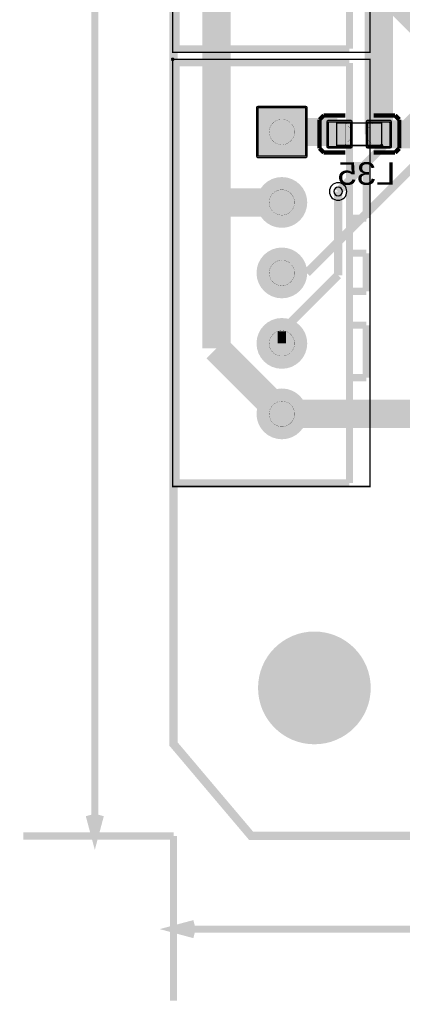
# Model space of a CAD drawing. Header units: millimetres. Extents: x -8 to 125, y -6 to 113.
# Tile 1 of 142: x -5 to 8, y -6 to 29. Entities that reach past the tile are written whole.
import ezdxf
from ezdxf.enums import TextEntityAlignment as Align

# ---------------------------------------------------------------- set-up
doc = ezdxf.new("R2010")
doc.units = ezdxf.units.MM
for name, color, linetype, true_color in [('Board Outline Layer', 7, 'Continuous', 0xff00ff), ('Bottom Layer', 7, 'Continuous', 0x0000ff), ('Bottom Paste Mask Layer', 7, 'Continuous', 0x800000), ('Bottom Silkscreen Layer', 7, 'Continuous', 0x66cc33), ('Bottom Solder Mask Layer', 7, 'Continuous', 0xaa00ff), ('Component Marking Layer', 7, 'Continuous', 0x66ffcc), ('Component Shape Layer', 7, 'Continuous', 0x00cccc), ('Document Layer', 7, 'Continuous', 0xffffff), ('Hole Layer', 7, 'Continuous', 0x222222), ('Inner2', 7, 'Continuous', 0x008000), ('Multi-Layer', 7, 'Continuous', 0xc0c0c0), ('Pin Soldering Layer', 7, 'Continuous', 0xcc9999), ('Top Layer', 7, 'Continuous', 0xff0000), ('Top Paste Mask Layer', 7, 'Continuous', 0x808080), ('Top Silkscreen Layer', 7, 'Continuous', 0xffcc00), ('Top Solder Mask Layer', 7, 'Continuous', 0x800080)]:
    doc.layers.add(name, color=color, linetype=linetype, true_color=true_color)
doc.styles.get("Standard").update_dxf_attribs({"font": 'arial.ttf'})

msp = doc.modelspace()

# ---------------------------------------------------------------- hatches: boundary and pattern name
at = {"layer": 'Bottom Layer'}
for points in [[(4.696009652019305, 25.823992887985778), (2.996009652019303, 25.823992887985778), (2.9960096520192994, 24.12399288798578), (4.696009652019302, 24.12399288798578)], [(5.490652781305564, 25.324053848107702), (5.490652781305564, 24.460045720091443), (6.290652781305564, 24.460045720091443), (6.290652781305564, 25.324053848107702)], [(6.890449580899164, 25.324053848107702), (6.890449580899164, 24.460045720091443), (7.6904495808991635, 24.460045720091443), (7.6904495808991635, 25.324053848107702)], [(2.996009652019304, 22.47386588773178, 1), (4.696009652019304, 22.47386588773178, 1)], [(2.996009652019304, 19.97399288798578, 1), (4.696009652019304, 19.97399288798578, 1)], [(2.996009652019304, 17.473865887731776, 1), (4.696009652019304, 17.473865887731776, 1)], [(2.996009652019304, 14.973992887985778, 1), (4.696009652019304, 14.973992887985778, 1)]]:
    msp.add_hatch(color=256, dxfattribs=at).paths.add_polyline_path(points)
at = {"layer": 'Bottom Paste Mask Layer'}
for points in [[(6.3265176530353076, 25.04627889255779), (6.3265176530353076, 24.769773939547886), (6.052324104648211, 24.47602235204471), (5.549047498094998, 24.47602235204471), (5.485039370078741, 24.540030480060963), (5.485039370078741, 25.27602235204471), (5.549047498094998, 25.340030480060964), (6.052324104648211, 25.340030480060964)], [(6.842164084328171, 25.035026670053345), (6.842164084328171, 24.75852171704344), (7.116357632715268, 24.464770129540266), (7.61963423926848, 24.464770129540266), (7.683642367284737, 24.52877825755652), (7.683642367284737, 25.264770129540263), (7.61963423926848, 25.328778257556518), (7.116357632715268, 25.328778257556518)]]:
    msp.add_hatch(color=256, dxfattribs=at).paths.add_polyline_path(points)
at = {"layer": 'Bottom Solder Mask Layer'}
for points in [[(5.439852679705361, 25.324053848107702), (5.439852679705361, 24.46004572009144), (5.4547316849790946, 24.42412462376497), (5.490652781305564, 24.40924561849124), (6.290652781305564, 24.409245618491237), (6.326573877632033, 24.424124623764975), (6.341452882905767, 24.460045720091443), (6.341452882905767, 25.324053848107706), (6.326573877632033, 25.359974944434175), (6.290652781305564, 25.374853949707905), (5.490652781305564, 25.37485394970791), (5.4547316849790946, 25.35997494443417)], [(6.839649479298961, 25.324053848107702), (6.839649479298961, 24.46004572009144), (6.854528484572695, 24.42412462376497), (6.890449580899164, 24.40924561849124), (7.6904495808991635, 24.409245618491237), (7.726370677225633, 24.424124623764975), (7.741249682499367, 24.460045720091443), (7.741249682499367, 25.324053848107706), (7.726370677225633, 25.359974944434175), (7.6904495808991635, 25.374853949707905), (6.890449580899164, 25.37485394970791), (6.854528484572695, 25.35997494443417)]]:
    msp.add_hatch(color=256, dxfattribs=at).paths.add_polyline_path(points)
at = {"layer": 'Component Marking Layer'}
for points in [[(-0.09102362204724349, 27.550929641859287, 1), (0.028966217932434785, 27.550929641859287, 1)], [(7.330556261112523, 24.492049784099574, 1), (7.450546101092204, 24.492049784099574, 1)]]:
    msp.add_hatch(color=256, dxfattribs=at).paths.add_polyline_path(points)
at = {"layer": 'Hole Layer'}
for points in [[(3.295996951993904, 24.97399288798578, 1), (4.396022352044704, 24.97399288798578, 1)], [(3.295996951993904, 22.47394208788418, 1), (4.396022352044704, 22.47394208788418, 1)], [(3.295996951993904, 19.97391668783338, 1), (4.396022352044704, 19.97391668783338, 1)], [(3.295996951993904, 17.47391668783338, 1), (4.396022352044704, 17.47391668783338, 1)], [(3.295996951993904, 14.973967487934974, 1), (4.396022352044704, 14.973967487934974, 1)]]:
    msp.add_hatch(color=256, dxfattribs=at).paths.add_polyline_path(points)
at = {"layer": 'Multi-Layer'}
for points in [[(4.696009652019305, 25.823992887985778), (2.996009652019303, 25.823992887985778), (2.9960096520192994, 24.12399288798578), (4.696009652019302, 24.12399288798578)], [(4.696009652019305, 25.823992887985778), (2.996009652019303, 25.823992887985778), (2.9960096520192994, 24.12399288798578), (4.696009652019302, 24.12399288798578)], [(4.696009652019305, 25.823992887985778), (2.996009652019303, 25.823992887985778), (2.9960096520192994, 24.12399288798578), (4.696009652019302, 24.12399288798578)], [(2.996009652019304, 22.47386588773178, 1), (4.696009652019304, 22.47386588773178, 1)], [(2.996009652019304, 22.47386588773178, 1), (4.696009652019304, 22.47386588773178, 1)], [(2.996009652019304, 22.47386588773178, 1), (4.696009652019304, 22.47386588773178, 1)], [(2.996009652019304, 19.97399288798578, 1), (4.696009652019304, 19.97399288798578, 1)], [(2.996009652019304, 19.97399288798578, 1), (4.696009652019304, 19.97399288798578, 1)], [(2.996009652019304, 19.97399288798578, 1), (4.696009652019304, 19.97399288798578, 1)], [(2.996009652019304, 17.473865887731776, 1), (4.696009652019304, 17.473865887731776, 1)], [(2.996009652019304, 17.473865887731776, 1), (4.696009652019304, 17.473865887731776, 1)], [(2.996009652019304, 17.473865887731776, 1), (4.696009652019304, 17.473865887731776, 1)], [(2.996009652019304, 14.973992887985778, 1), (4.696009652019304, 14.973992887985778, 1)], [(2.996009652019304, 14.973992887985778, 1), (4.696009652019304, 14.973992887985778, 1)], [(2.996009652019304, 14.973992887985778, 1), (4.696009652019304, 14.973992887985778, 1)], [(3.000010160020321, 5.254010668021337, 1), (7.000010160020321, 5.254010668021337, 1)]]:
    msp.add_hatch(color=256, dxfattribs=at).paths.add_polyline_path(points)
at = {"layer": 'Pin Soldering Layer'}
for points in [[(3.396009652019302, 24.97399288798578, 1), (4.296009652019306, 24.97399288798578, 1)], [(5.790652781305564, 24.492049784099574), (6.090678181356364, 24.492049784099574), (6.090678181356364, 25.29204978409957), (5.790652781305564, 25.29204978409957)], [(7.0904241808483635, 24.492049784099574), (7.390449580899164, 24.492049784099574), (7.390449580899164, 25.29204978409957), (7.0904241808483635, 25.29204978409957)], [(3.3960096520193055, 22.47386588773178, 1), (4.296009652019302, 22.47386588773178, 1)], [(3.3960096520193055, 19.97399288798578, 1), (4.296009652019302, 19.97399288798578, 1)], [(3.3960096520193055, 17.473865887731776, 1), (4.296009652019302, 17.473865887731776, 1)], [(3.3960096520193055, 14.973992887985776, 1), (4.296009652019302, 14.973992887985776, 1)]]:
    msp.add_hatch(color=256, dxfattribs=at).paths.add_polyline_path(points)
at = {"layer": 'Top Layer'}
for points in [[(4.696009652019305, 25.823992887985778), (2.996009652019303, 25.823992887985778), (2.9960096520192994, 24.12399288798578), (4.696009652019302, 24.12399288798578)], [(2.996009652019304, 22.47386588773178, 1), (4.696009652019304, 22.47386588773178, 1)], [(2.996009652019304, 19.97399288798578, 1), (4.696009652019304, 19.97399288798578, 1)], [(2.996009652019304, 17.473865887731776, 1), (4.696009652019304, 17.473865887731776, 1)], [(2.996009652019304, 14.973992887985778, 1), (4.696009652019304, 14.973992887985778, 1)]]:
    msp.add_hatch(color=256, dxfattribs=at).paths.add_polyline_path(points)
at = {"layer": 'Top Paste Mask Layer'}
for points in [[(4.696009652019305, 25.823992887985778), (2.996009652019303, 25.823992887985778), (2.9960096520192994, 24.12399288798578), (4.696009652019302, 24.12399288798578)], [(2.996009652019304, 22.47386588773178, 1), (4.696009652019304, 22.47386588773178, 1)], [(2.996009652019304, 19.97399288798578, 1), (4.696009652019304, 19.97399288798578, 1)], [(2.996009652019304, 17.473865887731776, 1), (4.696009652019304, 17.473865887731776, 1)], [(2.996009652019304, 14.973992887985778, 1), (4.696009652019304, 14.973992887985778, 1)]]:
    msp.add_hatch(color=256, dxfattribs=at).paths.add_polyline_path(points)
at = {"layer": 'Top Solder Mask Layer'}
for points in [[(4.696009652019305, 25.87479298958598), (2.996009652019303, 25.87479298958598), (2.9600885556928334, 25.859913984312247), (2.945209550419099, 25.823992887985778), (2.9452095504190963, 24.12399288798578), (2.9600885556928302, 24.088071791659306), (2.9960096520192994, 24.073192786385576), (4.696009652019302, 24.073192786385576), (4.731930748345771, 24.08807179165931), (4.746809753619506, 24.12399288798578), (4.746809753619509, 25.823992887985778), (4.731930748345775, 25.85991398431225)], [(2.9452095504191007, 22.47386588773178, 1), (4.746809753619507, 22.47386588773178, 1)], [(2.9452095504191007, 19.97399288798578, 1), (4.746809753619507, 19.97399288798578, 1)], [(2.9452095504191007, 17.473865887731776, 1), (4.746809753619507, 17.473865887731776, 1)], [(2.9452095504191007, 14.973992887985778, 1), (4.746809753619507, 14.973992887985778, 1)]]:
    msp.add_hatch(color=256, dxfattribs=at).paths.add_polyline_path(points)

# ---------------------------------------------------------------- linework, layer by layer
at = {"layer": 'Board Outline Layer', "const_width": 0.30000000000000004}
msp.add_lwpolyline([(2.7940055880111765, 100.00819913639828), (116.07823215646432, 100.00819913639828), (118.7462382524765, 97.53619507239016), (118.7462382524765, 3.2620066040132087), (115.04223012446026, 0.008001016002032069), (2.7540055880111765, 0.008001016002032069), (0, 3.2620066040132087), (0, 96.7541935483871)], close=True, dxfattribs=at)
at = {"layer": 'Bottom Layer'}
for points, const_width in [([(7.290449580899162, 40.422961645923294), (7.290449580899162, 24.892049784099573)], 1.00000254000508), ([(3.846009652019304, 24.97399288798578), (5.808709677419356, 24.97399288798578)], 1.00000254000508), ([(5.808709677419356, 24.97399288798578), (5.890652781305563, 24.892049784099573)], 1.00000254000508), ([(7.290449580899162, 24.892049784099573), (8.896748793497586, 24.892049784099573)], 1.00000254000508), ([(5.842011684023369, 22.860045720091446), (5.842011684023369, 19.89413258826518)], 0.30000000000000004), ([(5.842011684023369, 19.89413258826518), (3.846009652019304, 17.898130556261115)], 0.30000000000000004), ([(3.846009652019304, 17.898130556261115), (3.846009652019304, 17.47386588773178)], 0.30000000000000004)]:
    msp.add_lwpolyline(points, dxfattribs=dict(at, const_width=const_width))
for points in [[(4.696009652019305, 25.823992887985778), (2.996009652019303, 25.823992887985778), (2.9960096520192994, 24.12399288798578), (4.696009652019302, 24.12399288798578)], [(5.490652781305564, 25.324053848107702), (5.490652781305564, 24.460045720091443), (6.290652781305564, 24.460045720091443), (6.290652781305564, 25.324053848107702)], [(6.890449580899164, 25.324053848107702), (6.890449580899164, 24.460045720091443), (7.6904495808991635, 24.460045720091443), (7.6904495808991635, 25.324053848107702)]]:
    msp.add_lwpolyline(points, close=True, dxfattribs=at)
at = {"layer": 'Bottom Paste Mask Layer', "const_width": 0.005080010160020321}
for points in [[(6.3265176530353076, 25.04627889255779), (6.3265176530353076, 24.769773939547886), (6.052324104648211, 24.47602235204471), (5.549047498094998, 24.47602235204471), (5.485039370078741, 24.540030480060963), (5.485039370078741, 25.27602235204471), (5.549047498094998, 25.340030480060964), (6.052324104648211, 25.340030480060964)], [(6.3265176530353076, 25.04627889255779), (6.3265176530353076, 24.769773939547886), (6.052324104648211, 24.47602235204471), (5.549047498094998, 24.47602235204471), (5.485039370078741, 24.540030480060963), (5.485039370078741, 25.27602235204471), (5.549047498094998, 25.340030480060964), (6.052324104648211, 25.340030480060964)], [(6.842164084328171, 25.035026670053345), (6.842164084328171, 24.75852171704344), (7.116357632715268, 24.464770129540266), (7.61963423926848, 24.464770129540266), (7.683642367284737, 24.52877825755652), (7.683642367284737, 25.264770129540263), (7.61963423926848, 25.328778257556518), (7.116357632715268, 25.328778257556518)], [(6.842164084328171, 25.035026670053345), (6.842164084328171, 24.75852171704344), (7.116357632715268, 24.464770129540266), (7.61963423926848, 24.464770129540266), (7.683642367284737, 24.52877825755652), (7.683642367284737, 25.264770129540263), (7.61963423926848, 25.328778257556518), (7.116357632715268, 25.328778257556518)]]:
    msp.add_lwpolyline(points, close=True, dxfattribs=at)
at = {"layer": 'Bottom Silkscreen Layer'}
for points, const_width in [([(5.332207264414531, 25.561899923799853), (5.179908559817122, 25.409474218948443)], 0.15240030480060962), ([(5.332207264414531, 25.561899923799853), (5.179908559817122, 25.409474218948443)], 0.15240030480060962), ([(5.332207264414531, 25.561899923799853), (6.094208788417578, 25.561899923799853)], 0.15199390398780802), ([(5.332207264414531, 25.561899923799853), (6.094208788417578, 25.561899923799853)], 0.15199390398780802), ([(7.862230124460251, 25.561899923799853), (7.100228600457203, 25.561899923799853)], 0.15199390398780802), ([(7.862230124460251, 25.561899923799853), (7.100228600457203, 25.561899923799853)], 0.15199390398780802), ([(8.01465582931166, 25.409474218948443), (7.862230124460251, 25.561899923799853)], 0.15240030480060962), ([(8.01465582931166, 25.409474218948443), (7.862230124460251, 25.561899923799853)], 0.15240030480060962), ([(5.179908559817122, 25.409474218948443), (5.179908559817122, 24.393040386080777)], 0.15240030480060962), ([(5.179908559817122, 25.409474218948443), (5.179908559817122, 24.393040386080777)], 0.15240030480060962), ([(8.01465582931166, 24.393040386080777), (8.01465582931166, 25.409474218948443)], 0.15240030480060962), ([(8.01465582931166, 24.393040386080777), (8.01465582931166, 25.409474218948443)], 0.15240030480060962), ([(5.179908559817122, 24.393040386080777), (5.332207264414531, 24.240690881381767)], 0.15240030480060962), ([(5.179908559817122, 24.393040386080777), (5.332207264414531, 24.240690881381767)], 0.15240030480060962), ([(7.862230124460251, 24.240690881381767), (8.01465582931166, 24.393040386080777)], 0.15240030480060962), ([(7.862230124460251, 24.240690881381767), (8.01465582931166, 24.393040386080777)], 0.15240030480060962), ([(5.332207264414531, 24.240690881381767), (6.094208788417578, 24.240690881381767)], 0.15199390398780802), ([(5.332207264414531, 24.240690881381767), (6.094208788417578, 24.240690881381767)], 0.15199390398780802), ([(7.862230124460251, 24.240690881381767), (7.100228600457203, 24.240690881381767)], 0.15199390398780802), ([(7.862230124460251, 24.240690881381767), (7.100228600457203, 24.240690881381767)], 0.15199390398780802)]:
    msp.add_lwpolyline(points, dxfattribs=dict(at, const_width=const_width))
at = {"layer": 'Bottom Solder Mask Layer'}
for points in [[(5.439852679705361, 25.324053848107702), (5.439852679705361, 24.46004572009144), (5.4547316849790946, 24.42412462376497), (5.490652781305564, 24.40924561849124), (6.290652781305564, 24.409245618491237), (6.326573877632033, 24.424124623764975), (6.341452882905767, 24.460045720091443), (6.341452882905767, 25.324053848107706), (6.326573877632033, 25.359974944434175), (6.290652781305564, 25.374853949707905), (5.490652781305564, 25.37485394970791), (5.4547316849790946, 25.35997494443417)], [(6.839649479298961, 25.324053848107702), (6.839649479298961, 24.46004572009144), (6.854528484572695, 24.42412462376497), (6.890449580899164, 24.40924561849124), (7.6904495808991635, 24.409245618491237), (7.726370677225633, 24.424124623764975), (7.741249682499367, 24.460045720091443), (7.741249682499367, 25.324053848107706), (7.726370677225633, 25.359974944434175), (7.6904495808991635, 25.374853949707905), (6.890449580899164, 25.37485394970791), (6.854528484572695, 25.35997494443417)]]:
    msp.add_lwpolyline(points, close=True, dxfattribs=at)
at = {"layer": 'Component Marking Layer', "const_width": 0.005080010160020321}
for points in [[(-0.09102362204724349, 27.550929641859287, 0.9999999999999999), (0.028966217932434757, 27.550929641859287, 0.9999999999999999)], [(7.330556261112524, 24.492049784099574, 0.9999999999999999), (7.450546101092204, 24.492049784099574, 0.9999999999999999)]]:
    msp.add_lwpolyline(points, format="xyb", close=True, dxfattribs=at)
at = {"layer": 'Component Shape Layer', "const_width": 0.05080010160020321}
for points in [[(6.973035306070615, 42.95096774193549), (6.973035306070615, 27.79701803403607), (-0.031028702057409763, 27.797018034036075), (-0.031028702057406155, 42.95096774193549)], [(6.973035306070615, 42.95096774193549), (6.973035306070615, 27.79701803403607), (-0.031028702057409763, 27.797018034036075), (-0.031028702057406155, 42.95096774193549)], [(6.973035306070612, 27.550929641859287), (6.973035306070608, 12.396979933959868), (-0.031028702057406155, 12.396979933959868), (-0.03102870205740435, 27.550929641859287)], [(6.973035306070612, 27.550929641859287), (6.973035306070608, 12.396979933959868), (-0.031028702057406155, 12.396979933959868), (-0.03102870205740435, 27.550929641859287)], [(5.790551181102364, 24.492176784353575), (7.390551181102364, 24.492176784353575), (7.390551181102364, 25.292176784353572), (5.790551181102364, 25.292176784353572)], [(5.790551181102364, 24.492176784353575), (7.390551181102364, 24.492176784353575), (7.390551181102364, 25.292176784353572), (5.790551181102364, 25.292176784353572)]]:
    msp.add_lwpolyline(points, close=True, dxfattribs=at)
at = {"layer": 'Document Layer', "const_width": 0.25400050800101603}
for points in [[(-2.794005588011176, 0), (-2.794005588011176, 43.442976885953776)], [(-2.794005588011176, 0), (-2.991226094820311, 0.7360369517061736), (-2.794005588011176, 0), (-2.5967850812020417, 0.7360369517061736)], [(0, 0), (-5.334010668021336, 0)], [(0, 0), (0, -5.842011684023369)], [(0, -3.302006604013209), (0.7360369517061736, -3.104786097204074), (0, -3.302006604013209), (0.7360369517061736, -3.4992271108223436)], [(0, -3.302006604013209), (53.13944627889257, -3.302006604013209)]]:
    msp.add_lwpolyline(points, dxfattribs=at)
at = {"layer": 'Hole Layer'}
msp.add_lwpolyline([(5.687010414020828, 22.860045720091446, 0.9999999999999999), (5.99701295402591, 22.860045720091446, 0.9999999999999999)], format="xyb", close=True, dxfattribs=at)
at = {"layer": 'Inner2', "const_width": 1.50000254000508}
msp.add_lwpolyline([(10.761831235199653, 27.178054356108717), (7.21488442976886, 30.725001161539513)], dxfattribs=at)
at = {"layer": 'Multi-Layer'}
msp.add_lwpolyline([(4.696009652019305, 25.823992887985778), (2.996009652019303, 25.823992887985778), (2.9960096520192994, 24.12399288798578), (4.696009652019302, 24.12399288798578)], close=True, dxfattribs=at)
msp.add_lwpolyline([(4.696009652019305, 25.823992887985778), (2.996009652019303, 25.823992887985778), (2.9960096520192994, 24.12399288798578), (4.696009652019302, 24.12399288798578)], close=True, dxfattribs=at)
msp.add_lwpolyline([(4.696009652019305, 25.823992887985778), (2.996009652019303, 25.823992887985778), (2.9960096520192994, 24.12399288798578), (4.696009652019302, 24.12399288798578)], close=True, dxfattribs=at)
msp.add_lwpolyline([(5.532011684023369, 22.86004572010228, 0.9999999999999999), (6.1520116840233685, 22.86004572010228), (6.1520116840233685, 22.86004572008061, 0.9999999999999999), (5.532011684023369, 22.86004572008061)], format="xyb", dxfattribs=at)
at = {"layer": 'Pin Soldering Layer', "const_width": 0.005080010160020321}
for points in [[(3.3960096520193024, 24.97399288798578, 0.9999999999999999), (4.296009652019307, 24.97399288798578, 0.9999999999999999)], [(3.396009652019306, 22.47386588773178, 0.9999999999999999), (4.296009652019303, 22.47386588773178, 0.9999999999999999)], [(3.396009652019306, 19.97399288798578, 0.9999999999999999), (4.296009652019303, 19.97399288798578, 0.9999999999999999)], [(3.396009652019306, 17.473865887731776, 0.9999999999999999), (4.296009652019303, 17.473865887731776, 0.9999999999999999)], [(3.396009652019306, 14.973992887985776, 0.9999999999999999), (4.296009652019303, 14.973992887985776, 0.9999999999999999)]]:
    msp.add_lwpolyline(points, format="xyb", close=True, dxfattribs=at)
for points in [[(5.790652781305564, 24.492049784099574), (6.090678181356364, 24.492049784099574), (6.090678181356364, 25.29204978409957), (5.790652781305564, 25.29204978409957)], [(5.790652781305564, 24.492049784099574), (6.090678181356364, 24.492049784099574), (6.090678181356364, 25.29204978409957), (5.790652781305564, 25.29204978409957)], [(7.0904241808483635, 24.492049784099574), (7.390449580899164, 24.492049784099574), (7.390449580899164, 25.29204978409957), (7.0904241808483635, 25.29204978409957)], [(7.0904241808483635, 24.492049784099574), (7.390449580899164, 24.492049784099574), (7.390449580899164, 25.29204978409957), (7.0904241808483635, 25.29204978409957)]]:
    msp.add_lwpolyline(points, close=True, dxfattribs=at)
at = {"layer": 'Top Layer'}
for points, const_width in [([(1.5240030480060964, 30.22055372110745), (1.5240030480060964, 22.5394665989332)], 1.00000254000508), ([(11.684023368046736, 28.702057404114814), (5.842011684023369, 22.860045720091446)], 0.30000000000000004), ([(4.7339624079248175, 19.97399288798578), (11.176022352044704, 26.41605283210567)], 0.30000000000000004), ([(1.589603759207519, 22.473865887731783), (1.5240030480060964, 22.5394665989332)], 1.00000254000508), ([(1.5240030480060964, 22.5394665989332), (1.5240030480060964, 17.295999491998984)], 1.00000254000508), ([(3.846009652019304, 22.473865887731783), (1.589603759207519, 22.473865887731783)], 1.00000254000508), ([(3.846009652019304, 19.97399288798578), (4.7339624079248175, 19.97399288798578)], 0.30000000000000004), ([(1.5240030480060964, 17.295999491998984), (3.846009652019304, 14.97399288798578)], 1.00000254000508), ([(3.846009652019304, 14.97399288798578), (12.446029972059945, 14.97399288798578)], 1.00000254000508)]:
    msp.add_lwpolyline(points, dxfattribs=dict(at, const_width=const_width))
msp.add_lwpolyline([(4.696009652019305, 25.823992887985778), (2.996009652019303, 25.823992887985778), (2.9960096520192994, 24.12399288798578), (4.696009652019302, 24.12399288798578)], close=True, dxfattribs=at)
at = {"layer": 'Top Paste Mask Layer'}
msp.add_lwpolyline([(4.696009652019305, 25.823992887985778), (2.996009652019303, 25.823992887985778), (2.9960096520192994, 24.12399288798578), (4.696009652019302, 24.12399288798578)], close=True, dxfattribs=at)
at = {"layer": 'Top Silkscreen Layer', "const_width": 0.25400050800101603}
for points in [[(0.09597155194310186, 42.823967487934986), (0.09597155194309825, 27.924018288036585)], [(0.09597155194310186, 42.823967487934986), (0.09597155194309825, 27.924018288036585)], [(6.245984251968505, 42.823967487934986), (6.245984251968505, 27.92401828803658)], [(6.245984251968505, 42.823967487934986), (6.245984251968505, 27.92401828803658)], [(6.245984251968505, 27.92401828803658), (0.09597155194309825, 27.924018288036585)], [(6.245984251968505, 27.92401828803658), (0.09597155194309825, 27.924018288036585)], [(6.245984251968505, 27.423929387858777), (0.09597155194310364, 27.423929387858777)], [(0.09597155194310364, 27.423929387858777), (0.09597155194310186, 12.523980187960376)], [(6.245984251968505, 27.423929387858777), (0.09597155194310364, 27.423929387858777)], [(0.09597155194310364, 27.423929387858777), (0.09597155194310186, 12.523980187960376)], [(6.245984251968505, 27.423929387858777), (6.245984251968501, 12.523980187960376)], [(6.245984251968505, 27.423929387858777), (6.245984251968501, 12.523980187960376)], [(6.246009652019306, 23.7793522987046), (6.846035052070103, 23.7793522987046)], [(6.246009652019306, 23.7793522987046), (6.846035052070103, 23.7793522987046)], [(6.846035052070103, 23.7793522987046), (6.846035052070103, 21.918315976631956)], [(6.846035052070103, 23.7793522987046), (6.846035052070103, 21.918315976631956)], [(6.846035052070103, 21.918315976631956), (6.246009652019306, 21.918315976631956)], [(6.846035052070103, 21.918315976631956), (6.246009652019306, 21.918315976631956)], [(6.246009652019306, 20.67399288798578), (6.846035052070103, 20.67399288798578)], [(6.246009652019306, 20.67399288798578), (6.846035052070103, 20.67399288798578)], [(6.846035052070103, 20.67399288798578), (6.846035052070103, 19.318341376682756)], [(6.846035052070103, 20.67399288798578), (6.846035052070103, 19.318341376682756)], [(6.846035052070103, 19.318341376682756), (6.246009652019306, 19.318341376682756)], [(6.846035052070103, 19.318341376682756), (6.246009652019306, 19.318341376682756)], [(6.246009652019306, 18.118341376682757), (6.846035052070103, 18.118341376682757)], [(6.246009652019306, 18.118341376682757), (6.846035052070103, 18.118341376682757)], [(6.846035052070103, 18.118341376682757), (6.846035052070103, 16.25730505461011)], [(6.846035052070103, 18.118341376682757), (6.846035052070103, 16.25730505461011)], [(6.846035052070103, 18.118341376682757), (6.846035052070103, 16.25730505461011)], [(6.846035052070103, 18.118341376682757), (6.846035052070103, 16.25730505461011)], [(6.846035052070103, 16.25730505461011), (6.246009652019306, 16.25730505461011)], [(6.846035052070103, 16.25730505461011), (6.246009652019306, 16.25730505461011)], [(6.846035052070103, 16.25730505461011), (6.246009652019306, 16.25730505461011)], [(6.846035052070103, 16.25730505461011), (6.246009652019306, 16.25730505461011)], [(6.245984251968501, 12.523980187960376), (0.09597155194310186, 12.523980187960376)], [(6.245984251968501, 12.523980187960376), (0.09597155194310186, 12.523980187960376)]]:
    msp.add_lwpolyline(points, dxfattribs=at)
at = {"layer": 'Top Solder Mask Layer'}
msp.add_lwpolyline([(4.696009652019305, 25.87479298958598), (2.996009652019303, 25.87479298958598), (2.9600885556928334, 25.859913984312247), (2.945209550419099, 25.823992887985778), (2.9452095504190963, 24.12399288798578), (2.9600885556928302, 24.088071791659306), (2.9960096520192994, 24.073192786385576), (4.696009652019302, 24.073192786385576), (4.731930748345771, 24.08807179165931), (4.746809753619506, 24.12399288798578), (4.746809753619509, 25.823992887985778), (4.731930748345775, 25.85991398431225)], close=True, dxfattribs=at)

# ---------------------------------------------------------------- texts
at = {"layer": 'Bottom Silkscreen Layer', "text_generation_flag": 2, "width": 1.1}
msp.add_text('L35', height=0.8001016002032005, rotation=720, dxfattribs=at).set_placement((7.874015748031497, 22.860045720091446), align=Align.BOTTOM_LEFT)

doc.saveas('drawing.dxf')
